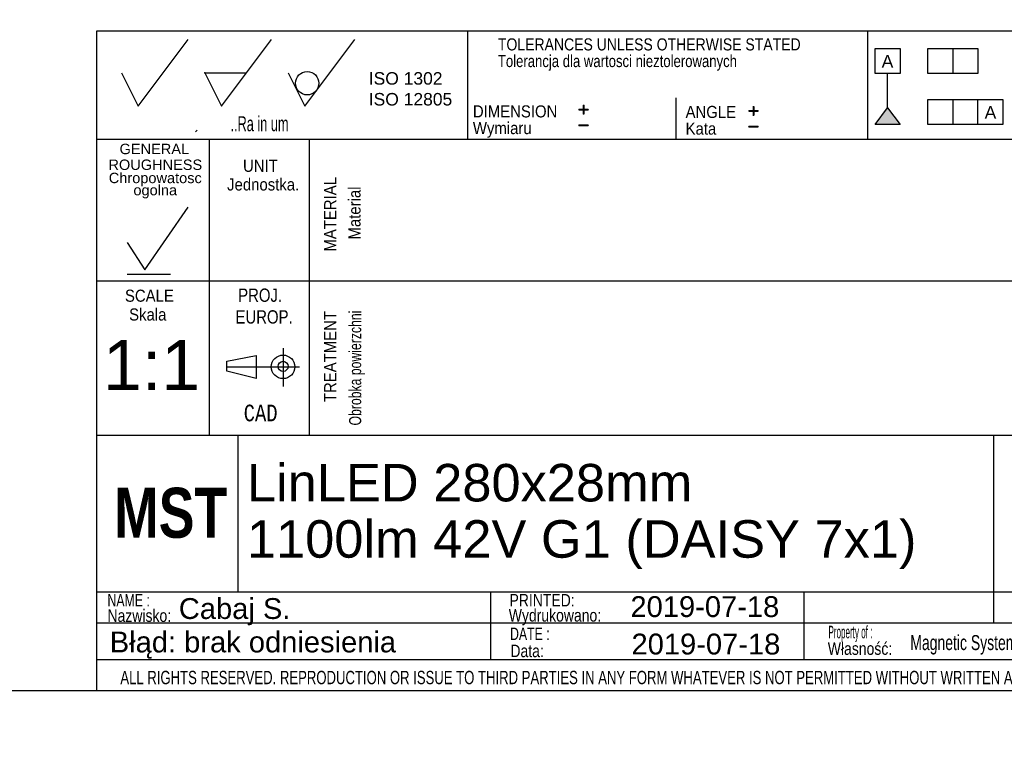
# Model space of a CAD drawing. Header units: millimetres. Extents: x 16 to 406, y 5 to 285.
# Tile 4 of 7: x 214 to 333, y 5 to 94. Entities that reach past the tile are written whole.
import ezdxf
from ezdxf.entities.mleader import LeaderData, LeaderLine
from ezdxf.enums import TextEntityAlignment as Align
from ezdxf.lldxf.tags import DXFTag
from ezdxf.math import Vec2, Vec3

# ---------------------------------------------------------------- set-up
doc = ezdxf.new("R2010")
doc.units = ezdxf.units.MM
doc.layers.add('10', color=7, linetype='Continuous')
doc.layers.add('Default', color=7, linetype='Continuous')
doc.styles.add('SEACAD_Arial', font='arial.ttf')
doc.styles.add('SEACAD_Lucida_Console', font='lucon.TTF', dxfattribs={"width": 0.8})
tags = doc.linetypes.add('CENTER2', pattern=[28.575, 19.05, -3.175, 3.175, -3.175]).pattern_tags.tags
tags[10:11] = [DXFTag(74, 4), DXFTag(75, 0), DXFTag(340, '0'), DXFTag(46, 0.0), DXFTag(50, 0.0), DXFTag(44, 0.0), DXFTag(45, 0.0)]
tags[8:9] = [DXFTag(74, 4), DXFTag(75, 0), DXFTag(340, '0'), DXFTag(46, 0.0), DXFTag(50, 0.0), DXFTag(44, 0.0), DXFTag(45, 0.0)]
tags[6:7] = [DXFTag(74, 4), DXFTag(75, 0), DXFTag(340, '0'), DXFTag(46, 0.0), DXFTag(50, 0.0), DXFTag(44, 0.0), DXFTag(45, 0.0)]
tags[4:5] = [DXFTag(74, 4), DXFTag(75, 0), DXFTag(340, '0'), DXFTag(46, 0.0), DXFTag(50, 0.0), DXFTag(44, 0.0), DXFTag(45, 0.0)]

# ---------------------------------------------------------------- blocks, each defined once
blk = doc.blocks.new('SEANNOT_GROUP11')
at = {"layer": 'Default', "color": 7, "linetype": 'Continuous', "style": 'SEACAD_Arial'}
for s, p in [('LinLED 280x28mm ', (241.7, 40.78)), ('1100lm 42V G1 (DAISY 7x1)', (241.7, 34.03))]:
    blk.add_text(s, height=4.5, dxfattribs=at).set_placement(p, align=Align.TOP_LEFT)
blk = doc.blocks.new('SEANNOT_GROUP13')
at = {"layer": 'Default', "color": 7, "linetype": 'Continuous', "style": 'SEACAD_Arial'}
blk.add_text('Cabaj S.', height=2.5, dxfattribs=at).set_placement((233.53, 24.68), align=Align.TOP_LEFT)
blk = doc.blocks.new('SEANNOT_GROUP15')
at = {"layer": 'Default', "color": 7, "linetype": 'Continuous', "style": 'SEACAD_Arial'}
blk.add_text('2019-07-18', height=2.5, dxfattribs=at).set_placement((287.86, 20.42), align=Align.TOP_LEFT)
blk = doc.blocks.new('SEANNOT_GROUP16')
at = {"layer": 'Default', "color": 7, "linetype": 'Continuous', "style": 'SEACAD_Arial'}
blk.add_text('1:1', height=6, dxfattribs=at).set_placement((224.43, 55.64), align=Align.TOP_LEFT)
blk = doc.blocks.new('_Dot')
at = {"color": 0, "linetype": 'ByBlock', "lineweight": -2}
blk.add_line((-0.5, 0), (-1, 0), dxfattribs=at)
at = {"color": 0, "linetype": 'ByBlock', "const_width": 0.5}
blk.add_lwpolyline([(-0.25, 0, 1), (0.25, 0, 1)], format="xyb", close=True, dxfattribs=at)
blk = doc.blocks.new('SEANNOT_GROUP18')
at = {"layer": 'Default', "color": 7, "linetype": 'Continuous', "style": 'SEACAD_Arial'}
blk.add_text('2019-07-18', height=2.5, dxfattribs=at).set_placement((287.73, 24.91), align=Align.TOP_LEFT)

msp = doc.modelspace()

# ---------------------------------------------------------------- hatches: boundary and pattern name
at = {"layer": 'Default', "linetype": 'Continuous'}
msp.add_hatch(color=7, dxfattribs=at).paths.add_polyline_path([(318.589, 83.506), (317.089, 81.521), (320.089, 81.521)])

# ---------------------------------------------------------------- linework, layer by layer
at = {"layer": '10', "color": 7, "linetype": 'Continuous'}
for p, q in [((268.166, 92.702), (268.166, 79.702)), ((316.166, 92.702), (316.166, 79.702)), ((228.666, 83.702), (234.666, 91.702)), ((238.666, 83.702), (244.666, 91.702)), ((248.666, 83.702), (254.666, 91.702)), ((226.666, 87.702), (228.666, 83.702)), ((236.666, 87.702), (241.666, 87.702)), ((236.666, 87.702), (238.666, 83.702)), ((246.666, 87.702), (248.666, 83.702)), ((293.166, 84.702), (293.166, 79.702)), ((235.541, 80.629), (235.717, 80.835)), ((405.666, 79.702), (223.666, 79.702)), ((237.166, 79.702), (237.166, 44.202)), ((237.166, 79.702), (237.166, 45.702)), ((249.166, 79.702), (249.166, 44.202)), ((229.469, 64.067), (234.668, 71.572)), ((227.327, 67.349), (229.469, 64.067)), ((405.666, 62.702), (223.666, 62.702)), ((227.327, 63.528), (232.526, 63.528)), ((246.041, 54.678), (246.041, 50.07)), ((246.041, 54.678), (246.041, 50.07)), ((239.312, 53.117), (242.798, 53.809)), ((242.798, 53.809), (242.798, 51.041)), ((239.312, 51.925), (239.312, 53.117)), ((242.798, 51.041), (239.312, 51.925)), ((331.291, 44.202), (223.666, 44.202)), ((331.166, 44.202), (223.666, 44.202)), ((240.666, 25.452), (240.666, 44.202)), ((223.666, 25.452), (405.791, 25.452)), ((270.926, 25.414), (270.926, 17.289)), ((308.524, 25.452), (308.524, 17.327)), ((223.666, 21.702), (380.291, 21.702)), ((223.666, 17.327), (405.666, 17.327))]:
    msp.add_line(p, q, dxfattribs=at)
at = {"layer": '10', "color": 7, "linetype": 'CENTER2'}
msp.add_line((239.312, 52.425), (248.028, 52.425), dxfattribs=at)
at = {"layer": '10', "color": 7, "linetype": 'Continuous'}
for points in [[(405.666, 13.577), (405.666, 284.577), (15.666, 284.577), (15.666, 13.577), (405.666, 13.577)], [(405.666, 13.577), (405.666, 92.702), (223.666, 92.702), (223.666, 13.577), (405.666, 13.577)], [(331.291, 44.202), (331.291, 21.702), (405.666, 21.702), (405.666, 44.202), (331.291, 44.202)]]:
    msp.add_lwpolyline(points, dxfattribs=at)
for centre, radius in [((248.939, 86.457), 1.402), ((246.041, 52.425), 1.415), ((246.041, 52.484), 0.607)]:
    msp.add_circle(centre, radius, dxfattribs=at)
msp.add_point((236.666, 87.702), dxfattribs=at)
at = {"layer": 'Default', "color": 7, "linetype": 'Continuous'}
for p, q in [((317.089, 87.611), (317.089, 90.611)), ((317.089, 90.611), (320.089, 90.611)), ((320.089, 90.611), (320.089, 87.611)), ((323.424, 87.611), (323.424, 90.611)), ((323.424, 90.611), (329.424, 90.611)), ((326.424, 90.611), (326.424, 87.611)), ((329.424, 90.611), (329.424, 87.611)), ((320.089, 87.611), (317.089, 87.611)), ((318.589, 83.506), (318.589, 87.611)), ((329.424, 87.611), (323.424, 87.611)), ((323.424, 81.521), (323.424, 84.521)), ((323.424, 84.521), (332.424, 84.521)), ((326.424, 84.521), (326.424, 81.521)), ((329.424, 81.521), (329.424, 84.521)), ((332.424, 84.521), (332.424, 81.521)), ((317.089, 81.521), (318.589, 83.506)), ((318.589, 83.506), (320.089, 81.521)), ((320.089, 81.521), (317.089, 81.521)), ((332.424, 81.521), (323.424, 81.521))]:
    msp.add_line(p, q, dxfattribs=at)

# ---------------------------------------------------------------- block references
at = {"layer": 'Default'}
for name in ['SEANNOT_GROUP16', 'SEANNOT_GROUP11', 'SEANNOT_GROUP13', 'SEANNOT_GROUP18', 'SEANNOT_GROUP15']:
    msp.add_blockref(name, (0, 0), dxfattribs=at)

# ---------------------------------------------------------------- texts
at = {"layer": '10', "attachment_point": 1}
for s, insert, char_height, width, style in [('{\\farial rounded mt|b0||i0||c0|p34;\\C7;\\H1.45000002;\\W0.83002;TOLERANCES UNLESS OTHERWISE STATED}', (271.823, 91.84), 1.45, 38.61414, 'SEACAD_Arial'), ('{\\farial rounded mt|b0||i0||c0|p34;\\C7;\\H1.45000002;\\W0.77704;Tolerancja dla wartosci nieztolerowanych}', (271.823, 89.84), 1.45, 36.02936, 'SEACAD_Arial'), ('{\\farial rounded mt|b0||i0||c0|p34;\\C7;\\H1.45000002;\\W0.883;DIMENSION}', (268.823, 83.801), 1.45, 10.15001, 'SEACAD_Arial'), ('{\\farial rounded mt|b0||i0||c0|p34;\\C7;\\H1.45000002;\\W0.883;ANGLE}', (294.351, 83.737), 1.45, 6.05218, 'SEACAD_Arial'), ('{\\farial rounded mt|b0||i0||c0|p34;\\C7;\\H1.8;\\W0.608;..Ra in um}', (239.73, 82.502), 1.8, 8.92175, 'SEACAD_Arial'), ('{\\farial rounded mt|b0||i0||c0|p34;\\C7;\\H1.45000002;\\W0.883;Wymiaru}', (268.823, 81.801), 1.45, 8.67569, 'SEACAD_Arial'), ('{\\farial rounded mt|b0||i0||c0|p34;\\C7;\\H1.45000002;\\W0.883;Kata}', (294.351, 81.737), 1.45, 5.07501, 'SEACAD_Arial'), ('{\\farial rounded mt|b0||i0||c0|p34;\\C7;\\H1.45000002;\\W0.883;UNIT}', (241.233, 77.275), 1.45, 4.16088, 'SEACAD_Arial'), ('{\\farial rounded mt|b0||i0||c0|p34;\\C7;\\H1.45000002;\\W0.883;Jednostka.}', (239.329, 75.036), 1.45, 8.72628, 'SEACAD_Arial'), ('{\\farial rounded mt|b0||i0||c0|p34;\\C7;\\H1.45000002;\\W0.883;SCALE}', (227.067, 61.69), 1.45, 5.86305, 'SEACAD_Arial'), ('{\\farial rounded mt|b0||i0||c0|p34;\\C7;\\H1.60000002;\\W0.8;PROJ.}', (240.654, 61.826), 1.6, 5.11305, 'SEACAD_Arial'), ('{\\farial rounded mt|b0||i0||c0|p34;\\C7;\\H1.45000002;\\W0.883;Skala}', (227.568, 59.436), 1.45, 5.77723, 'SEACAD_Arial'), ('{\\farial rounded mt|b0||i0||c0|p34;\\C7;\\H1.60000002;\\W0.8;EUROP.}', (240.336, 59.22), 1.6, 6.64349, 'SEACAD_Arial'), ('{\\fLucida Console|b0||i0||c0|p34;\\C7;\\H1.99999998;\\W0.8;CAD}', (241.316, 47.895), 2, 4.53334, 'SEACAD_Lucida_Console'), ('{\\farial rounded mt|b0||i0||c0|p34;\\C7;\\H1.5;\\W0.704;NAME :}', (224.968, 25.176), 1.5, 5.5761, 'SEACAD_Arial'), ('{\\farial rounded mt|b0||i0||c0|p34;\\C7;\\H1.5;\\W0.8;PRINTED:}', (273.216, 25.176), 1.5, 8.9879, 'SEACAD_Arial'), ('{\\farial rounded mt|b0||i0||c0|p34;\\C7;\\H1.5;\\W0.8;Nazwisko:}', (224.968, 23.329), 1.5, 7.67838, 'SEACAD_Arial'), ('{\\farial rounded mt|b0||i0||c0|p34;\\C7;\\H1.5;\\W0.8;Wydrukowano:}', (273.128, 23.366), 1.5, 11.43865, 'SEACAD_Arial'), ('{\\farial rounded mt|b0||i0||c0|p34;\\C7;\\H1.5;\\W0.46208;Property of :}', (311.497, 21.358), 1.5, 8.86958, 'SEACAD_Arial'), ('{\\farial rounded mt|b0||i0||c0|p34;\\C7;\\H1.5;\\W0.704;DATE :}', (273.282, 21.148), 1.5, 5.2174, 'SEACAD_Arial'), ('{\\farial rounded mt|b0||i0||c0|p34;\\C7;\\H1.8;\\W0.667;Magnetic Systems Technology Sp. z o.o. Sp. k.}', (321.317, 20.244), 1.8, 58.30436, 'SEACAD_Arial'), ('{\\farial rounded mt|b0||i0||c0|p34;\\C7;\\H1.5;\\W0.8;Data:}', (273.325, 19.098), 1.5, 6.19566, 'SEACAD_Arial'), ('{\\farial rounded mt|b0||i0||c0|p34;\\C7;\\H1.5;\\W0.8;Własność:}', (311.414, 19.374), 1.5, 10.89131, 'SEACAD_Arial'), ('{\\farial rounded mt|b0||i0||c0|p34;\\C7;\\H1.60000002;\\W0.704;ALL RIGHTS RESERVED. REPRODUCTION OR ISSUE TO THIRD PARTIES IN ANY FORM WHATEVER IS NOT PERMITTED WITHOUT WRITTEN AUTHORITY FROM THE PROPRIETOR}', (226.514, 15.955), 1.6, 148.00001, 'SEACAD_Arial')]:
    msp.add_mtext(s, dxfattribs=dict(at, insert=insert, char_height=char_height, width=width, style=style))
at = {"layer": '10', "char_height": 1.25, "attachment_point": 1}
for s, insert, width in [('{\\fArial|b0||i0||c0|p34;\\C7;\\H1.2499998;\\W1.;GENERAL}', (226.419, 79.196), 8.3424), ('{\\fArial|b0||i0||c0|p34;\\C7;\\H1.2499998;\\W1.;ROUGHNESS}', (225.084, 77.302), 11.22283)]:
    msp.add_mtext(s, dxfattribs=dict(at, insert=insert, width=width))
at = {"layer": '10', "insert": (230.703, 74.174), "char_height": 1.25, "width": 11.65265, "attachment_point": 5, "line_spacing_factor": 0.7}
msp.add_mtext('{\\fArial|b0||i0||c0|p34;\\C7;\\H1.24999998;\\W1.;Chropowatosc\\P}{\\fArial|b0||i0||c0|p34;\\C7;\\H1.24999998;\\W1.;ogolna}', dxfattribs=at)
at = {"layer": '10', "char_height": 1.45, "attachment_point": 1, "rotation": 89.99999, "style": 'SEACAD_Arial'}
for s, insert, width in [('{\\farial rounded mt|b0||i0||c0|p34;\\C7;\\H1.45000002;\\W0.883;MATERIAL}', (250.968, 66.261), 8.92066), ('{\\farial rounded mt|b0||i0||c0|p34;\\C7;\\H1.45000002;\\W0.883;Material}', (253.888, 67.703), 7.15315), ('{\\farial rounded mt|b0||i0||c0|p34;\\C7;\\H1.45000002;\\W0.72406;Obrobka powierzchni}', (253.968, 45.395), 17.04755), ('{\\farial rounded mt|b0||i0||c0|p34;\\C7;\\H1.45000002;\\W0.883;TREATMENT}', (250.968, 48.199), 10.87501)]:
    msp.add_mtext(s, dxfattribs=dict(at, insert=insert, width=width))
at = {"layer": 'Default'}
for s, insert, char_height, width, attachment_point in [('{\\fArial CE|b0||i0||c0|p34;\\C7;\\H1.5;\\W1.;A}', (318.583, 89.835), 1.5, 1.40218, 2), ('{\\fArial|b0||i0||c0|p34;\\C7;\\H1.5;\\W1.;ISO 1302 \\P}{\\fArial|b0||i0||c0|p34;\\C7;\\H1.5;\\W1.;ISO 12805}', (256.327, 87.785), 1.5, 10.48633, 1), ('{\\fSolid Edge ISO|b0||i0||c0|p34;\\C7;\\H2.5;\\W1.;+\\P}', (281.293, 84.797), 2.5, 1.88245, 1), ('{\\fSolid Edge ISO|b0||i0||c0|p34;\\C7;\\H2.5;\\W1.;+\\P}', (301.686, 84.64), 2.5, 1.88245, 1), ('{\\fArial CE|b0||i0||c0|p34;\\C7;\\H1.5;\\W1.;A}', (330.939, 83.709), 1.5, 1.40218, 2), ('{\\fSolid Edge ISO|b0||i0||c0|p34;\\C7;\\H2.5;\\W1.;-\\P}', (281.293, 82.914), 2.5, 1.88245, 1), ('{\\fSolid Edge ISO|b0||i0||c0|p34;\\C7;\\H2.5;\\W1.;-\\P}', (301.686, 82.758), 2.5, 1.88245, 1)]:
    msp.add_mtext(s, dxfattribs=dict(at, insert=insert, char_height=char_height, width=width, attachment_point=attachment_point))

# ---------------------------------------------------------------- leaders
at = {"layer": 'Default', "color": 7, "linetype": 'Continuous'}
ml = msp.add_multileader_mtext('Standard', dxfattribs=at)
ml.set_content('{\\pxsm0.9;\\fImpact|b0||i0||c0|p34;\\W1.;MST\\P}', color=256)
ml.set_leader_properties()
ml.set_arrow_properties(name='DOT')
ml.build(insert=Vec2(0, 0))
ml.multileader.update_dxf_attribs({"leader_type": 0, "dogleg_length": 0, "arrow_head_size": 6})
ctx = ml.context
ctx.base_point, ctx.char_height, ctx.arrow_head_size, ctx.landing_gap_size = Vec3(223.758, 34.856), 6, 6, 2.1
ctx.mtext.insert = Vec3(225.758, 37.919)
ml = msp.add_multileader_mtext('Standard', dxfattribs=at)
ml.set_content('{\\pxsm0.9;\\fArial|b0||i0||c0|p34;\\W1.; Błąd: brak odniesienia\\P}', color=256)
ml.set_leader_properties()
ml.set_arrow_properties(name='DOT')
ml.build(insert=Vec2(0, 0))
ml.multileader.update_dxf_attribs({"leader_type": 0, "dogleg_length": 0, "arrow_head_size": 2.5})
ctx = ml.context
ctx.base_point, ctx.char_height, ctx.arrow_head_size, ctx.landing_gap_size = Vec3(222.27, 19.052), 2.5, 2.5, 0.875
ctx.mtext.insert = Vec3(224.27, 20.668)

doc.saveas('drawing.dxf')
